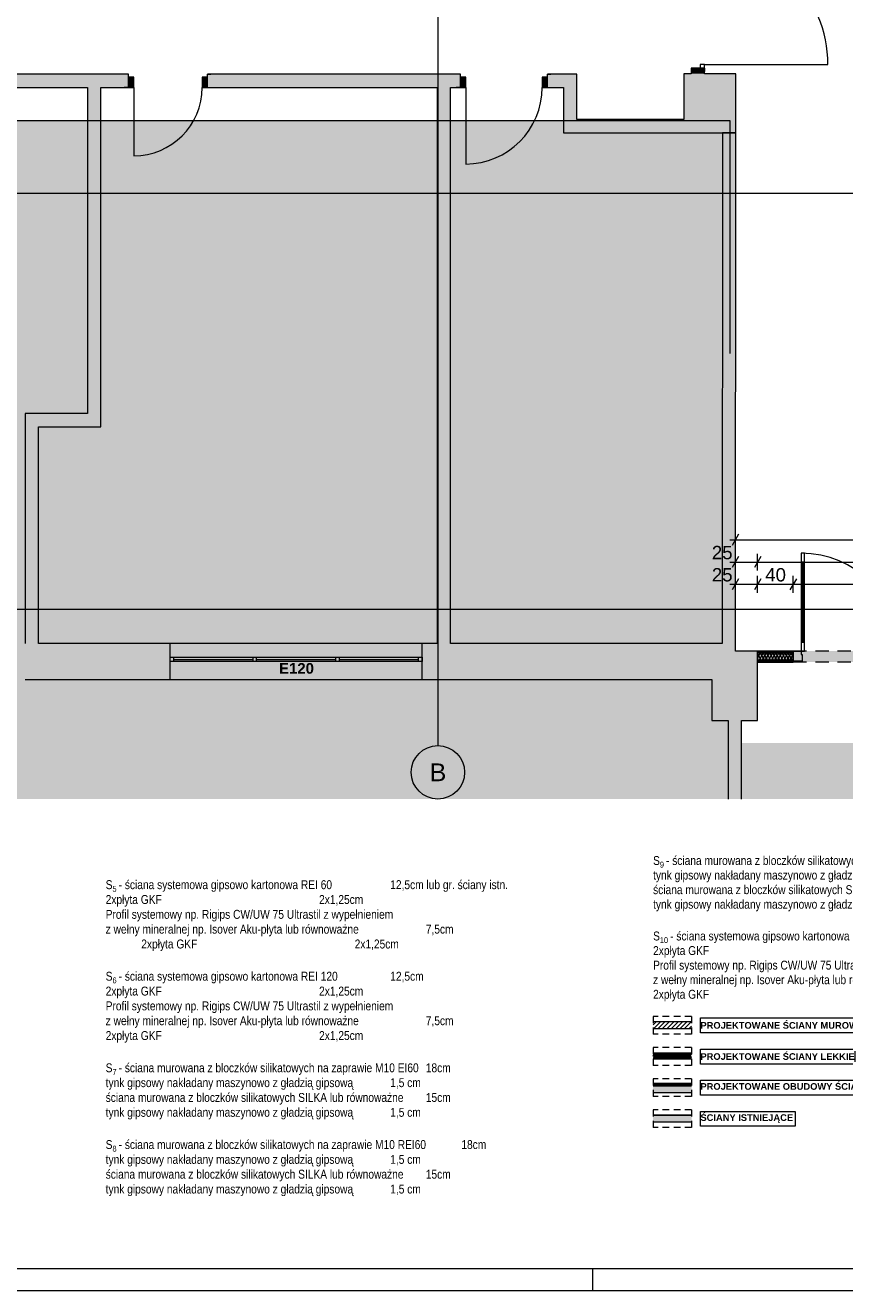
# Paper-space layout 'A-30 RZUT - PIĘTRO 0' of a CAD drawing. Header units: millimetres. Extents: x 0 to 800, y 0 to 700.
# Tile 2 of 26: x 132 to 317, y 0 to 285. Entities that reach past the tile are written whole.
import ezdxf
from ezdxf.xclip import XClip

# ---------------------------------------------------------------- set-up
doc = ezdxf.new("R2010")
doc.units = ezdxf.units.MM
doc.header["$MEASUREMENT"] = 0
doc.header["$XCLIPFRAME"] = 0
for name, pattern in [('DASHDOTX2', [1000, 500, -250, 0, -250]), ('Przer. długie kreski', [2.5, 1.5, -1]), ('PRZERYWANA_DU_A', [550, 350, -200])]:
    doc.linetypes.add(name, pattern=pattern)
for name, color, linetype, lineweight in [('0_Nr_pióra__1', 7, 'Continuous', 20), ('A_Arkusz_Nr_pióra__1', 7, 'Continuous', 20), ('A_strefy_Nr_pióra__2', 8, 'Continuous', 13), ('A_wymiary_Nr_pióra__1', 7, 'Continuous', 20), ('A_wymiary_Nr_pióra__2', 8, 'Continuous', 13), ('A_ściany proj_Nr_pióra__1', 7, 'Continuous', 20), ('A_ściany_Nr_pióra__1', 7, 'Continuous', 20), ('AR ZAMUROWANIA_Nr_pióra__1', 7, 'Continuous', 20), ('AR ŚCIANY PROJEKTOWANE_Nr_pióra__1', 7, 'Continuous', 20), ('AR ŚCIANY PROJEKTOWANE_Nr_pióra__2', 8, 'Continuous', 13), ('Drzwi Archicad_Nr_pióra__1', 7, 'Continuous', 20), ('Drzwi Archicad_Nr_pióra__3', 252, 'Continuous', 13)]:
    doc.layers.add(name, color=color, linetype=linetype, lineweight=lineweight)
for name, color, linetype, lineweight, true_color in [('A_Arkusz_Nr_pióra__237', 7, 'Continuous', 5, 0x343434), ('A_osie_Nr_pióra__16', 7, 'Continuous', 5, 0x0f0f0f), ('A_osie_Nr_pióra__76', 7, 'Continuous', 5, 0x2d2d2d), ('A_ppoż proj_Nr_pióra__8', 7, 'Continuous', 13, 0x4c4c4c), ('A_ściany proj_Nr_pióra__10', 7, 'Continuous', 13, 0x4b4b4b), ('A_ściany proj_Nr_pióra__21', 7, 'Continuous', 5, 0xb0b0b0), ('A_ściany_Nr_pióra__19', 7, 'Continuous', 5, 0x191919), ('Okna Archicada_Nr_pióra__19', 7, 'Continuous', 5, 0x191919)]:
    doc.layers.add(name, color=color, linetype=linetype, lineweight=lineweight, true_color=true_color)
for name, color, linetype in [('A_ppoż proj', 7, 'Continuous'), ('A_strefy', 7, 'Continuous'), ('A_ściany', 7, 'Continuous'), ('A_ściany proj', 7, 'Continuous'), ('Drzwi Archicad', 7, 'Continuous')]:
    doc.layers.add(name, color=color, linetype=linetype)
doc.styles.add('STYL_AUTOMATYCZNY_1', font='arial.ttf')
doc.styles.add('STYL_AUTOMATYCZNY_2', font='ARIALN.TTF')
doc.styles.add('STYL_AUTOMATYCZNY_3', font='arial.ttf')
doc.styles.add('STYL_AUTOMATYCZNY_5', font='arial.ttf')
pattern_1 = [(0, (-3193.413, -495.021), (0, 2), [0, -2])]
pattern_2 = [(0, (0, 0), (0, 1), [0, -1])]
pattern_3 = [(45, (0, 0), (-57.025, 57.025), []), (45, (57.025, 0), (-57.025, 57.025), [40.323, -20.161])]

# ---------------------------------------------------------------- blocks, each defined once
blk = doc.blocks.new('Rysunek_1_1', base_point=(-3193.41, -495.02))
at = {"layer": 'A_ppoż proj', "linetype": 'Continuous', "lineweight": 0, "true_color": 0x121212}
blk.add_hatch(color=250, dxfattribs=at).paths.add_polyline_path([(350.69, 143.82), (297.09, 143.82), (297.09, 141.32), (350.69, 141.32)])
at = {"layer": 'A_strefy', "linetype": 'Continuous', "lineweight": 0, "true_color": 0x484848}
blk.add_hatch(color=251, dxfattribs=at).paths.add_polyline_path([(44.07, 110.55), (544.97, 110.55), (544.97, 263.13), (360.84, 263.13), (360.84, 123.13), (290.84, 123.13), (290.84, 263.13), (60.84, 263.13), (60.84, 680.75), (44.07, 680.75)])
at = {"layer": 'A_ściany', "linetype": 'Continuous', "lineweight": 0, "true_color": 0x000000}
for points in [[(128.85, 270.52), (155.57, 270.52), (155.57, 273.52), (128.85, 273.52)], [(173.35, 270.52), (230.23, 270.52), (230.23, 273.52), (173.35, 273.52)], [(249.83, 270.52), (253.41, 270.52), (256.41, 273.52), (249.83, 273.52)], [(253.41, 270.52), (253.41, 260.32), (256.41, 263.32), (256.41, 273.52)], [(292.21, 260.32), (292.22, 273.62), (280.51, 273.63), (280.5, 260.33)], [(282.14, 273.63), (285.14, 273.62), (285.14, 274.88), (282.14, 274.88)], [(146.38, 270.52), (146.38, 197.23), (149.38, 194.23), (149.38, 270.52)], [(224.98, 270.52), (224.98, 145.53), (227.98, 145.53), (227.98, 270.52)], [(253.41, 260.32), (280.5, 260.32), (280.5, 263.32), (256.41, 263.32)], [(284.78, 145.53), (284.78, 137.43), (286.78, 137.43), (286.78, 128.22), (297.09, 128.22), (297.09, 143.82), (292.09, 143.82), (292.21, 260.32), (289.21, 260.33), (289.09, 145.53)], [(146.38, 197.23), (132.38, 197.23), (135.38, 194.23), (149.38, 194.23)], [(132.38, 197.23), (132.38, 145.53), (135.38, 145.53), (135.38, 194.23)], [(132.38, 145.53), (132.38, 137.43), (164.99, 137.43), (164.99, 145.53)], [(221.65, 145.53), (221.65, 137.43), (284.78, 137.43), (284.78, 145.53)], [(290.49, 110.55), (293.49, 110.55), (293.49, 128.22), (290.49, 128.22)]]:
    blk.add_hatch(color=18, dxfattribs=at).paths.add_polyline_path(points)
at = {"layer": 'A_ściany proj', "linetype": 'Continuous', "lineweight": 13}
h = blk.add_hatch(dxfattribs=at)
h.set_pattern_fill('gypsum_0001', color=8, style=0, pattern_type=2)
h.set_pattern_definition(pattern_1)
h.paths.add_polyline_path([(297.09, 143.82), (297.09, 143.57), (305.09, 143.57), (305.09, 143.82)])
h = blk.add_hatch(dxfattribs=at)
h.set_pattern_fill('gypsum_0001', color=8, style=0, pattern_type=2)
h.set_pattern_definition(pattern_1)
h.paths.add_polyline_path([(297.09, 143.57), (297.09, 143.32), (305.09, 143.32), (305.09, 143.57)])
h = blk.add_hatch(dxfattribs=at)
h.set_pattern_fill('batt_insulation_0001', color=8, style=0, pattern_type=2)
h.set_pattern_definition([(60, (-3193.4131, -495.02095), (-0.51961524, 0.3), []), (120, (-3193.4131, -495.02095), (0.51961524, 0.3), [])])
h.paths.add_polyline_path([(297.09, 143.32), (297.09, 141.82), (305.09, 141.82), (305.09, 143.32)])
h = blk.add_hatch(dxfattribs=at)
h.set_pattern_fill('gypsum_0001', color=8, style=0, pattern_type=2)
h.set_pattern_definition(pattern_1)
h.paths.add_polyline_path([(297.09, 141.57), (305.09, 141.57), (305.09, 141.82), (297.09, 141.82)])
h = blk.add_hatch(dxfattribs=at)
h.set_pattern_fill('gypsum_0001', color=8, style=0, pattern_type=2)
h.set_pattern_definition(pattern_1)
h.paths.add_polyline_path([(305.09, 141.57), (297.09, 141.57), (297.09, 141.32), (305.09, 141.32)])
at = {"layer": 'Drzwi Archicad', "linetype": 'Continuous', "lineweight": 0, "true_color": 0xfdfdfd}
for points in [[(155.57, 270.52), (156.77, 270.52), (156.77, 272.82), (155.57, 272.82)], [(173.35, 272.82), (172.15, 272.82), (172.15, 270.52), (173.35, 270.52)], [(230.23, 270.52), (231.43, 270.52), (231.43, 272.82), (230.23, 272.82)], [(249.83, 272.82), (248.63, 272.82), (248.63, 270.52), (249.83, 270.52)]]:
    blk.add_hatch(color=7, dxfattribs=at).paths.add_polyline_path(points)
at = {"layer": 'A_osie_Nr_pióra__16', "color": 250, "linetype": 'DASHDOTX2', "lineweight": 5, "ltscale": 2, "true_color": 0x0f0f0f}
for p, q in [((225.18, 526.77), (225.18, 198.32)), ((544.97, 246.67), (96.57, 246.67)), ((225.18, 198.32), (225.18, 122.55)), ((544.97, 153.16), (96.57, 153.16))]:
    blk.add_line(p, q, dxfattribs=at)
blk.add_point((225.18, 198.32), dxfattribs=at)
blk.add_point((225.18, 198.32), dxfattribs=at)
at = {"layer": 'A_osie_Nr_pióra__76', "color": 250, "linetype": 'Continuous', "lineweight": 5, "ltscale": 2, "true_color": 0x2d2d2d}
blk.add_circle((225.18, 116.55), 6, dxfattribs=at)
at = {"layer": 'A_strefy_Nr_pióra__2', "color": 8, "linetype": 'PRZERYWANA_DU_A', "lineweight": 13, "ltscale": 2, "flags": 128}
blk.add_lwpolyline([(60.84, 680.75), (60.84, 263.13), (290.84, 263.13), (290.84, 123.13), (360.84, 123.13), (360.84, 263.13), (544.97, 263.13)], dxfattribs=at)
at = {"layer": 'A_wymiary_Nr_pióra__1', "color": 7, "linetype": 'Continuous', "lineweight": 20, "ltscale": 2}
for p, q in [((292.81, 170.07), (291.37, 167.57)), ((292.81, 165.07), (291.37, 162.57)), ((297.81, 165.07), (296.37, 162.57)), ((292.81, 160.07), (291.37, 157.57)), ((297.81, 160.07), (296.37, 157.57)), ((305.81, 160.07), (304.37, 157.57))]:
    blk.add_line(p, q, dxfattribs=at)
at = {"layer": 'A_wymiary_Nr_pióra__2', "color": 8, "linetype": 'Continuous', "lineweight": 13, "ltscale": 2}
for p, q in [((290.87, 168.82), (292.09, 168.82)), ((292.09, 166.94), (292.09, 170.69)), ((292.09, 168.82), (353.19, 168.82)), ((292.09, 161.94), (292.09, 165.69)), ((297.09, 161.94), (297.09, 165.69)), ((290.87, 163.82), (292.09, 163.82)), ((292.09, 163.82), (297.09, 163.82)), ((297.09, 163.82), (350.69, 163.82)), ((292.09, 156.94), (292.09, 160.69)), ((297.09, 156.94), (297.09, 160.69)), ((305.09, 156.94), (305.09, 160.69)), ((290.87, 158.82), (292.09, 158.82)), ((292.09, 158.82), (297.09, 158.82)), ((297.09, 158.82), (305.09, 158.82)), ((305.09, 158.82), (343.09, 158.82))]:
    blk.add_line(p, q, dxfattribs=at)
at = {"layer": 'A_ściany proj_Nr_pióra__1', "color": 7, "linetype": 'Continuous', "lineweight": 20, "ltscale": 2, "flags": 128}
for points in [[(305.09, 143.82), (297.09, 143.82)], [(297.09, 141.32), (305.09, 141.32)]]:
    blk.add_lwpolyline(points, dxfattribs=at)
at = {"layer": 'A_ściany proj_Nr_pióra__21', "color": 253, "linetype": 'Continuous', "lineweight": 5, "ltscale": 2, "true_color": 0xb0b0b0}
for p, q in [((305.09, 143.57), (297.09, 143.57)), ((305.09, 143.32), (297.09, 143.32)), ((305.09, 143.82), (305.09, 143.57)), ((305.09, 143.57), (305.09, 143.32)), ((305.09, 143.32), (305.09, 141.82)), ((297.09, 141.82), (305.09, 141.82)), ((297.09, 141.57), (305.09, 141.57)), ((305.09, 141.82), (305.09, 141.57)), ((305.09, 141.57), (305.09, 141.52)), ((305.09, 141.52), (305.09, 141.32))]:
    blk.add_line(p, q, dxfattribs=at)
at = {"layer": 'A_ściany proj_Nr_pióra__21', "color": 253, "linetype": 'Continuous', "lineweight": 5, "ltscale": 2, "true_color": 0xb0b0b0, "flags": 128}
for points in [[(297.09, 143.82), (297.09, 143.57)], [(297.09, 143.57), (297.09, 143.32)], [(297.09, 143.32), (297.09, 141.82)], [(297.09, 141.82), (297.09, 141.57)], [(297.09, 141.57), (297.09, 141.32)]]:
    blk.add_lwpolyline(points, dxfattribs=at)
at = {"layer": 'A_ściany_Nr_pióra__1', "color": 7, "linetype": 'Continuous', "lineweight": 20, "ltscale": 2}
for p, q in [((155.57, 273.52), (154.83, 273.52)), ((155.57, 272.82), (155.57, 273.52)), ((173.35, 273.52), (174.09, 273.52)), ((173.35, 272.82), (173.35, 273.52)), ((230.23, 273.52), (229.49, 273.52)), ((230.23, 272.82), (230.23, 273.52)), ((249.83, 273.52), (250.57, 273.52)), ((249.83, 272.82), (249.83, 273.52)), ((282.14, 274.88), (282.14, 274.14)), ((284.14, 274.88), (282.14, 274.88)), ((285.14, 274.88), (284.14, 274.88)), ((285.14, 274.88), (285.14, 274.14)), ((155.57, 270.52), (154.63, 270.52)), ((155.57, 270.52), (155.57, 272.82)), ((173.35, 270.52), (173.35, 272.82)), ((173.35, 270.52), (174.29, 270.52)), ((230.23, 270.52), (229.29, 270.52)), ((230.23, 270.52), (230.23, 272.82)), ((249.83, 270.52), (249.83, 272.82)), ((249.83, 270.52), (250.77, 270.52)), ((164.99, 137.43), (164.99, 145.53)), ((221.65, 137.43), (221.65, 145.53))]:
    blk.add_line(p, q, dxfattribs=at)
at = {"layer": 'A_ściany_Nr_pióra__1', "color": 7, "linetype": 'Continuous', "lineweight": 20, "ltscale": 2, "flags": 128}
for points in [[(155.57, 273.52), (128.85, 273.52)], [(230.23, 273.52), (173.35, 273.52)], [(256.41, 273.52), (249.83, 273.52)], [(256.41, 263.32), (256.41, 273.52)], [(280.51, 273.63), (280.5, 263.32)], [(282.14, 273.63), (280.51, 273.63)], [(282.14, 274.88), (282.14, 273.63)], [(285.14, 273.62), (285.14, 274.88)], [(292.22, 273.62), (285.14, 273.62)], [(292.21, 260.32), (292.22, 273.62)], [(128.85, 270.52), (146.38, 270.52)], [(146.38, 270.52), (146.38, 197.23)], [(149.38, 270.52), (155.57, 270.52)], [(149.38, 194.23), (149.38, 270.52)], [(173.35, 270.52), (224.98, 270.52)], [(224.98, 270.52), (224.98, 145.53)], [(227.98, 270.52), (230.23, 270.52)], [(227.98, 145.53), (227.98, 270.52)], [(249.83, 270.52), (253.41, 270.52)], [(253.41, 270.52), (253.41, 260.32)], [(280.5, 263.32), (256.41, 263.32)], [(253.41, 260.32), (280.5, 260.32)], [(280.5, 260.32), (280.5, 260.33)], [(280.5, 260.33), (292.21, 260.32)], [(289.21, 260.33), (289.09, 145.53)], [(292.21, 260.32), (289.21, 260.33)], [(292.09, 143.82), (292.21, 260.32)], [(146.38, 197.23), (132.38, 197.23)], [(132.38, 197.23), (132.38, 145.53)], [(135.38, 194.23), (149.38, 194.23)], [(135.38, 145.53), (135.38, 194.23)], [(164.99, 145.53), (135.38, 145.53)], [(224.98, 145.53), (221.65, 145.53)], [(284.78, 145.53), (227.98, 145.53)], [(289.09, 145.53), (284.78, 145.53)], [(297.09, 143.82), (292.09, 143.82)], [(297.09, 128.22), (297.09, 143.82)], [(132.38, 137.43), (164.99, 137.43)], [(221.65, 137.43), (284.78, 137.43)], [(284.78, 137.43), (286.78, 137.43)], [(286.78, 137.43), (286.78, 128.22)], [(286.78, 128.22), (290.49, 128.22)], [(290.49, 128.22), (290.49, 110.55)], [(293.49, 110.55), (293.49, 128.22)], [(293.49, 128.22), (297.09, 128.22)]]:
    blk.add_lwpolyline(points, dxfattribs=at)
at = {"layer": 'A_ściany_Nr_pióra__19', "color": 250, "linetype": 'Continuous', "lineweight": 5, "ltscale": 2, "true_color": 0x191919}
for p, q in [((221.65, 145.53), (164.99, 145.53)), ((164.99, 137.43), (221.65, 137.43))]:
    blk.add_line(p, q, dxfattribs=at)
at = {"layer": 'Drzwi Archicad_Nr_pióra__1', "color": 7, "linetype": 'Continuous', "lineweight": 20, "ltscale": 2}
for p, q in [((155.57, 273.52), (154.83, 273.52)), ((155.57, 273.52), (154.83, 273.52)), ((155.57, 272.82), (155.57, 273.52)), ((155.57, 272.82), (155.57, 273.52)), ((173.35, 272.82), (173.35, 273.52)), ((173.35, 272.82), (173.35, 273.52)), ((173.35, 273.52), (174.09, 273.52)), ((173.35, 273.52), (174.09, 273.52)), ((230.23, 273.52), (229.49, 273.52)), ((230.23, 273.52), (229.49, 273.52)), ((230.23, 272.82), (230.23, 273.52)), ((230.23, 272.82), (230.23, 273.52)), ((249.83, 272.82), (249.83, 273.52)), ((249.83, 272.82), (249.83, 273.52)), ((249.83, 273.52), (250.57, 273.52)), ((249.83, 273.52), (250.57, 273.52)), ((284.14, 274.88), (282.14, 274.88)), ((284.14, 274.88), (282.14, 274.88)), ((282.14, 274.88), (282.14, 274.14)), ((282.14, 274.88), (282.14, 274.14)), ((285.14, 275.68), (284.14, 275.68)), ((284.14, 275.68), (284.14, 274.88)), ((284.14, 274.88), (285.14, 274.88)), ((285.14, 274.88), (284.14, 274.88)), ((285.14, 274.88), (284.14, 274.88)), ((285.14, 274.88), (285.14, 275.68)), ((285.14, 275.68), (312.9, 275.68)), ((285.14, 274.88), (285.14, 274.14)), ((285.14, 274.88), (285.14, 274.14)), ((155.57, 270.52), (154.63, 270.52)), ((155.57, 270.52), (154.63, 270.52)), ((156.77, 272.82), (155.57, 272.82)), ((155.57, 272.82), (155.57, 270.52)), ((155.57, 270.52), (155.57, 272.82)), ((155.57, 270.52), (155.57, 272.82)), ((155.57, 270.52), (156.77, 270.52)), ((156.77, 270.52), (156.77, 272.82)), ((156.77, 270.52), (156.77, 255.14)), ((173.35, 272.82), (172.15, 272.82)), ((172.15, 272.82), (172.15, 270.52)), ((172.15, 270.52), (173.35, 270.52)), ((173.35, 270.52), (173.35, 272.82)), ((173.35, 270.52), (173.35, 272.82)), ((173.35, 270.52), (173.35, 272.82)), ((173.35, 270.52), (174.29, 270.52)), ((173.35, 270.52), (174.29, 270.52)), ((230.23, 270.52), (229.29, 270.52)), ((230.23, 270.52), (229.29, 270.52)), ((231.43, 272.82), (230.23, 272.82)), ((230.23, 272.82), (230.23, 270.52)), ((230.23, 270.52), (230.23, 272.82)), ((230.23, 270.52), (230.23, 272.82)), ((230.23, 270.52), (231.43, 270.52)), ((231.43, 270.52), (231.43, 272.82)), ((231.43, 270.52), (231.43, 253.32)), ((249.83, 272.82), (248.63, 272.82)), ((248.63, 272.82), (248.63, 270.52)), ((248.63, 270.52), (249.83, 270.52)), ((249.83, 270.52), (249.83, 272.82)), ((249.83, 270.52), (249.83, 272.82)), ((249.83, 270.52), (249.83, 272.82)), ((249.83, 270.52), (250.77, 270.52)), ((249.83, 270.52), (250.77, 270.52))]:
    blk.add_line(p, q, dxfattribs=at)
for centre, radius, start, end in [((285.14, 275.68), 27.76, 0, 90), ((156.77, 270.52), 15.38, 270, 0), ((231.43, 270.52), 17.2, 270, 0)]:
    blk.add_arc(centre, radius, start, end, dxfattribs=at)
at = {"layer": 'Drzwi Archicad_Nr_pióra__3', "color": 252, "linetype": 'Continuous', "lineweight": 13, "ltscale": 2}
for p, q in [((306.85, 165.82), (306.85, 163.82)), ((307.65, 165.82), (306.85, 165.82)), ((307.65, 163.82), (307.65, 165.82)), ((306.85, 163.82), (307.65, 163.82)), ((307.25, 163.82), (307.25, 145.82)), ((307.65, 145.82), (306.85, 145.82)), ((306.85, 145.82), (306.85, 143.82)), ((307.65, 143.82), (307.65, 145.82)), ((305.09, 141.52), (305.09, 143.82)), ((305.09, 143.82), (306.85, 143.82)), ((305.09, 143.82), (305.09, 143.57)), ((305.09, 143.82), (305.09, 143.57)), ((305.09, 143.57), (305.09, 143.32)), ((305.09, 143.57), (305.09, 143.32)), ((305.09, 143.32), (305.09, 141.82)), ((305.09, 143.32), (305.09, 141.82)), ((306.85, 143.82), (306.85, 143.02)), ((306.85, 143.82), (307.65, 143.82)), ((306.85, 143.02), (307.09, 143.02)), ((307.09, 143.02), (307.09, 141.52)), ((305.09, 141.82), (305.09, 141.57)), ((305.09, 141.82), (305.09, 141.57)), ((305.09, 141.57), (305.09, 141.52)), ((305.09, 141.57), (305.09, 141.52)), ((307.09, 141.52), (305.09, 141.52)), ((305.09, 141.52), (305.09, 141.32))]:
    blk.add_line(p, q, dxfattribs=at)
at = {"layer": 'Drzwi Archicad_Nr_pióra__3', "color": 252, "linetype": 'Przer. długie kreski', "lineweight": 13, "ltscale": 2}
for p, q in [((343.09, 143.82), (305.09, 143.82)), ((343.09, 141.32), (305.09, 141.32))]:
    blk.add_line(p, q, dxfattribs=at)
at = {"layer": 'Drzwi Archicad_Nr_pióra__3', "color": 252, "linetype": 'Continuous', "lineweight": 13, "ltscale": 2, "flags": 128}
for points in [[(306.85, 163.82), (306.85, 145.82), (307.25, 145.82), (307.25, 163.82)], [(307.25, 163.82), (307.25, 145.82), (307.65, 145.82), (307.65, 163.82)]]:
    blk.add_lwpolyline(points, close=True, dxfattribs=at)
at = {"layer": 'Drzwi Archicad_Nr_pióra__3', "color": 252, "linetype": 'Continuous', "lineweight": 13, "ltscale": 2}
blk.add_arc((306.85, 143.82), 22, 0, 90, dxfattribs=at)
at = {"layer": 'Okna Archicada_Nr_pióra__19', "color": 250, "linetype": 'Continuous', "lineweight": 5, "ltscale": 2, "true_color": 0x191919}
for p, q in [((164.99, 142.43), (221.65, 142.43)), ((164.99, 141.43), (164.99, 142.43)), ((165.79, 141.43), (165.79, 142.43)), ((183.61, 141.43), (183.61, 142.43)), ((184.41, 141.43), (184.41, 142.43)), ((202.23, 141.43), (202.23, 142.43)), ((203.03, 141.43), (203.03, 142.43)), ((220.85, 141.43), (220.85, 142.43)), ((221.65, 142.43), (221.65, 141.43)), ((221.65, 141.43), (164.99, 141.43)), ((165.79, 141.93), (183.61, 141.93)), ((184.41, 141.93), (202.23, 141.93)), ((203.03, 141.93), (220.85, 141.93))]:
    blk.add_line(p, q, dxfattribs=at)
at = {"layer": 'A_osie_Nr_pióra__76', "color": 250, "linetype": 'Continuous', "lineweight": 5, "true_color": 0x2d2d2d, "insert": (223.35, 118.55), "char_height": 4, "attachment_point": 1, "style": 'STYL_AUTOMATYCZNY_1'}
blk.add_mtext('\\A1;{\\pql;\\pt0;\\fArial|b0|i0|c238|p0;\\W1.000000;B}', dxfattribs=at)
at = {"layer": 'A_ppoż proj_Nr_pióra__8', "color": 251, "linetype": 'Continuous', "lineweight": 13, "true_color": 0x4c4c4c, "insert": (193.38, 139.9), "char_height": 2.4, "attachment_point": 5, "style": 'STYL_AUTOMATYCZNY_3'}
blk.add_mtext('\\A1;{\\pqc;\\fArial|b1|i0|c238|p0;\\W1.000000;E\\fArial|b1|i0|c238|p0;\\W1.000000;12\\fArial|b1|i0|c238|p0;\\W1.000000;0}', dxfattribs=at)
at = {"layer": 'A_wymiary_Nr_pióra__1', "color": 7, "linetype": 'Continuous', "lineweight": 20, "char_height": 3, "width": 4.5763, "attachment_point": 7, "style": 'STYL_AUTOMATYCZNY_5'}
for s, insert in [('\\A1;{\\pql;\\fArial|b0|i0|c238|p0;\\W1.000000;25}', (286.79, 164.42)), ('\\A1;{\\pql;\\fArial|b0|i0|c238|p0;\\W1.000000;25}', (286.79, 159.42)), ('\\A1;{\\pql;\\fArial|b0|i0|c238|p0;\\W1.000000;40}', (298.8, 159.42))]:
    blk.add_mtext(s, dxfattribs=dict(at, insert=insert))

psp = doc.layouts.new('A-30 RZUT - PIĘTRO 0')

# ---------------------------------------------------------------- hatches: boundary and pattern name
at = {"layer": 'A_ściany proj_Nr_pióra__1', "linetype": 'Continuous', "lineweight": 20}
h = psp.add_hatch(dxfattribs=at)
h.set_pattern_fill('bloczki_ceramiczne', style=0, pattern_type=2)
h.set_pattern_definition([(45, (0, 0), (-0.4949747, 0.4949747), [])])
h.paths.add_polyline_path([(282.23, 60.43), (273.58, 60.43), (273.58, 58.93), (282.23, 58.93)])
at = {"layer": 'A_ściany proj_Nr_pióra__10', "linetype": 'Continuous', "lineweight": 13}
h = psp.add_hatch(dxfattribs=at)
h.set_pattern_fill('FP_65', color=1, style=0, pattern_type=2)
h.set_pattern_definition(pattern_3)
h.paths.add_polyline_path([(282.23, 46.57), (273.58, 46.57), (273.58, 46.32), (282.23, 46.32)])
h = psp.add_hatch(dxfattribs=at)
h.set_pattern_fill('FP_65', color=1, style=0, pattern_type=2)
h.set_pattern_definition(pattern_3)
h.paths.add_polyline_path([(273.58, 46.07), (282.23, 46.07), (282.23, 46.32), (273.58, 46.32)])
at = {"layer": 'A_ściany_Nr_pióra__1', "linetype": 'Continuous', "lineweight": 0, "true_color": 0x000000}
for points in [[(273.58, 44.57), (282.23, 44.57), (282.23, 46.07), (273.58, 46.07)], [(273.58, 38), (282.23, 38), (282.23, 39.5), (273.58, 39.5)]]:
    psp.add_hatch(color=18, dxfattribs=at).paths.add_polyline_path(points)
at = {"layer": 'AR ŚCIANY PROJEKTOWANE_Nr_pióra__2', "linetype": 'Continuous', "lineweight": 13}
h = psp.add_hatch(dxfattribs=at)
h.set_pattern_fill('gypsum', color=8, style=0, pattern_type=2)
h.set_pattern_definition(pattern_2)
h.paths.add_polyline_path([(282.23, 53.39), (273.58, 53.39), (273.58, 53.26), (282.23, 53.26)])
h = psp.add_hatch(dxfattribs=at)
h.set_pattern_fill('gypsum', color=8, style=0, pattern_type=2)
h.set_pattern_definition(pattern_2)
h.paths.add_polyline_path([(282.23, 53.26), (273.58, 53.26), (273.58, 53.14), (282.23, 53.14)])
h = psp.add_hatch(dxfattribs=at)
h.set_pattern_fill('batt_insulation', color=8, style=0, pattern_type=2)
h.set_pattern_definition([(60, (0, 0), (-0.25980762, 0.15), []), (120, (0, 0), (0.25980762, 0.15), [])])
h.paths.add_polyline_path([(282.23, 53.14), (273.58, 53.14), (273.58, 52.39), (282.23, 52.39)])
h = psp.add_hatch(dxfattribs=at)
h.set_pattern_fill('gypsum', color=8, style=0, pattern_type=2)
h.set_pattern_definition(pattern_2)
h.paths.add_polyline_path([(273.58, 52.26), (282.23, 52.26), (282.23, 52.39), (273.58, 52.39)])
h = psp.add_hatch(dxfattribs=at)
h.set_pattern_fill('gypsum', color=8, style=0, pattern_type=2)
h.set_pattern_definition(pattern_2)
h.paths.add_polyline_path([(273.58, 52.14), (282.23, 52.14), (282.23, 52.26), (273.58, 52.26)])

# ---------------------------------------------------------------- linework, layer by layer
at = {"layer": 'A_Arkusz_Nr_pióra__1', "color": 7, "linetype": 'Continuous', "lineweight": 20}
psp.add_line((795.1, 4.9), (29.9, 4.9), dxfattribs=at)
at = {"layer": 'A_Arkusz_Nr_pióra__1', "color": 7, "linetype": 'Continuous', "lineweight": 20, "flags": 128}
psp.add_lwpolyline([(0, 700), (800, 700), (800, 0), (0, 0)], close=True, dxfattribs=at)
at = {"layer": 'A_Arkusz_Nr_pióra__237', "color": 250, "linetype": 'Continuous', "lineweight": 5, "true_color": 0x343434}
psp.add_line((260, 0), (260, 4.9), dxfattribs=at)
at = {"layer": 'A_ściany proj_Nr_pióra__1', "color": 7, "linetype": 'Continuous', "lineweight": 20, "flags": 128}
for points in [[(282.23, 60.43), (273.58, 60.43)], [(273.58, 58.93), (282.23, 58.93)], [(282.23, 46.57), (273.58, 46.57)], [(273.58, 46.07), (282.23, 46.07)], [(273.58, 39.5), (282.23, 39.5)]]:
    psp.add_lwpolyline(points, dxfattribs=at)
at = {"layer": 'A_ściany proj_Nr_pióra__10', "color": 1, "linetype": 'Continuous', "lineweight": 13}
for p, q in [((282.23, 46.32), (273.58, 46.32)), ((273.58, 46.32), (282.23, 46.32))]:
    psp.add_line(p, q, dxfattribs=at)
at = {"layer": 'A_ściany_Nr_pióra__1', "color": 7, "linetype": 'Continuous', "lineweight": 20, "flags": 128}
for points in [[(282.23, 46.07), (273.58, 46.07)], [(273.58, 44.57), (282.23, 44.57)], [(282.23, 39.5), (273.58, 39.5)], [(273.58, 38), (282.23, 38)]]:
    psp.add_lwpolyline(points, dxfattribs=at)
at = {"layer": 'AR ZAMUROWANIA_Nr_pióra__1', "color": 7, "linetype": 'Continuous', "lineweight": 20, "flags": 128}
for points in [[(284.23, 61.32), (323.84, 61.32), (323.84, 57.96), (284.23, 57.96)], [(284.23, 54.32), (318.99, 54.32), (318.99, 50.96), (284.23, 50.96)], [(284.23, 47.32), (336.64, 47.32), (336.64, 43.96), (284.23, 43.96)], [(284.23, 40.32), (305.53, 40.32), (305.53, 36.96), (284.23, 36.96)]]:
    psp.add_lwpolyline(points, close=True, dxfattribs=at)
at = {"layer": 'AR ŚCIANY PROJEKTOWANE_Nr_pióra__1', "color": 7, "linetype": 'Continuous', "lineweight": 20, "flags": 128}
for points in [[(282.23, 53.39), (273.58, 53.39)], [(273.58, 52.14), (282.23, 52.14)]]:
    psp.add_lwpolyline(points, dxfattribs=at)
at = {"layer": 'AR ŚCIANY PROJEKTOWANE_Nr_pióra__2', "color": 8, "linetype": 'Przer. długie kreski', "lineweight": 13}
for p, q in [((282.23, 61.66), (273.58, 61.66)), ((273.58, 61.66), (273.58, 57.66)), ((282.23, 61.66), (282.23, 57.66)), ((282.23, 57.66), (273.58, 57.66)), ((273.58, 54.66), (273.58, 50.66)), ((282.23, 54.66), (273.58, 54.66)), ((282.23, 54.66), (282.23, 50.66)), ((282.23, 50.66), (273.58, 50.66)), ((282.23, 47.66), (273.58, 47.66)), ((273.58, 47.66), (273.58, 43.66)), ((282.23, 47.66), (282.23, 43.66)), ((282.23, 43.66), (273.58, 43.66)), ((282.23, 40.66), (273.58, 40.66)), ((273.58, 40.66), (273.58, 36.66)), ((282.23, 40.66), (282.23, 36.66)), ((282.23, 36.66), (273.58, 36.66))]:
    psp.add_line(p, q, dxfattribs=at)
at = {"layer": 'AR ŚCIANY PROJEKTOWANE_Nr_pióra__2', "color": 8, "linetype": 'Continuous', "lineweight": 13}
for p, q in [((282.23, 53.26), (273.58, 53.26)), ((282.23, 53.14), (273.58, 53.14)), ((273.58, 52.39), (282.23, 52.39)), ((273.58, 52.26), (282.23, 52.26))]:
    psp.add_line(p, q, dxfattribs=at)

# ---------------------------------------------------------------- block references
at = {"color": 37, "linetype": 'Continuous', "lineweight": 5, "true_color": 0x656532}
ref = psp.add_blockref('Rysunek_1_1', (-3193.41, -495.02), dxfattribs=at)
XClip(ref).set_block_clipping_path([(44.069637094, 110.5468323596), (544.9695795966, 680.7487186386)])

# ---------------------------------------------------------------- texts
at = {"layer": '0_Nr_pióra__1', "color": 7, "linetype": 'Continuous', "lineweight": 20, "char_height": 2, "attachment_point": 7, "style": 'STYL_AUTOMATYCZNY_2'}
for s, insert, line_spacing_factor in [('\\A1;{\\pql;\\fArial Narrow|b0|i0|c238|p0;\\W1.000000;S\\fArial Narrow|b0|i0|c238|p0;\\W1.000000;\\A1{\\H.66x;\\S ^ i ;}\\fArial Narrow|b0|i0|c238|p0;\\W1.000000;- uzupełnienie ściany analogiczne do stanu istniejącego \\P\\pql;\\fArial Narrow|b0|i0|c238|p0;\\W1.000000;o odporności pożarowej podanej na rysunku^I^I^Igr. ściany istn.\\P\\pql;\\fArial Narrow|b0|i0|c238|p0;\\W1.000000;\\P\\pql;\\fArial Narrow|b0|i0|c238|p0;\\W1.000000;S\\fArial Narrow|b0|i0|c238|p0;\\W1.000000;\\A1{\\H.66x;\\S ^ 1 ;}\\fArial Narrow|b0|i0|c238|p0;\\W1.000000;- okładzina ppoż Promatec-H Promat lub równoważne REI 120^I5cm  \\P\\pql;\\fArial Narrow|b0|i0|c238|p0;\\W1.000000;\\P\\pql;\\fArial Narrow|b0|i0|c238|p0;\\W1.000000;S\\fArial Narrow|b0|i0|c238|p0;\\W1.000000;\\A1{\\H.66x;\\S ^ 2 ;}\\fArial Narrow|b0|i0|c238|p0;\\W1.000000;- okładzina ppoż Promatec-H Promat lub równoważne REI 120^I2,5cm  \\P\\pql;\\pt2.49905;\\fArial Narrow|b0|i0|c238|p0;\\W1.000000;^I^I^I\\P\\pql;\\pt2.49905;\\fArial Narrow|b0|i0|c238|p0;\\W1.000000;S\\fArial Narrow|b0|i0|c238|p0;\\W1.000000;\\A1{\\H.66x;\\S ^ 3c;}\\fArial Narrow|b0|i0|c238|p0;\\W1.000000;- obudowa kanału REIS 120^I^I^I^I15,5cm\\P\\pql;\\pt2.49905;\\fArial Narrow|b0|i0|c238|p0;\\W1.000000;płyta Promatect-L500 lub równoważne^I^I^I5cm\\P\\pql;\\pt2.49905;\\fArial Narrow|b0|i0|c238|p0;\\W1.000000;impregnat Promat-2000 lub równoważneó\\P\\pql;\\pt2.49905;\\fArial Narrow|b0|i0|c238|p0;\\W1.000000;konstrukcja stalowa\\P\\pql;\\pt2.49905;\\fArial Narrow|b0|i0|c238|p0;\\W1.000000;^I  wełna mineralna o gęstości 120 kg/m\\fArial Narrow|b0|i0|c238|p0;\\W1.000000;\\A1{\\H.66x;\\S3^  ;}\\fArial Narrow|b0|i0|c238|p0;\\W1.000000; np. Isover lub równoważne^I10cm\\P\\pql;\\pt2.49905;\\fArial Narrow|b0|i0|c238|p0;\\W1.000000;tynk mineralny Drytex z powłoką akrylową Demandit Metalic \\P\\pql;\\pt2.49905;\\fArial Narrow|b0|i0|c238|p0;\\W1.000000;^I^Iw kolorze 203 Silver firmy Dryvit lub równoważny ^I0,5cm\\P\\pql;\\pt2.49905;\\fArial Narrow|b0|i0|c238|p0;\\W1.000000;\\P\\pql;\\pt2.49905;\\fArial Narrow|b0|i0|c238|p0;\\W1.000000;S\\fArial Narrow|b0|i0|c238|p0;\\W1.000000;\\A1{\\H.66x;\\S ^ 3d;}\\fArial Narrow|b0|i0|c238|p0;\\W1.000000;- obudowa kanału REIS 120^I^I^I^I32,5cm\\P\\pql;\\pt2.49905;\\fArial Narrow|b0|i0|c238|p0;\\W1.000000;płyta Promatect-L500 lub równoważne^I^I^I4cm\\P\\pql;\\pt2.49905;\\fArial Narrow|b0|i0|c238|p0;\\W1.000000;^I  wełna mineralna o gęstości 120 kg/m\\fArial Narrow|b0|i0|c238|p0;\\W1.000000;\\A1{\\H.66x;\\S3^  ;}\\fArial Narrow|b0|i0|c238|p0;\\W1.000000; np. Isover lub równoważne^I17cm\\P\\pql;\\pt2.49905;\\fArial Narrow|b0|i0|c238|p0;\\W1.000000;istniejąca ściana żelbetowa szybu windowego\\P\\pql;\\pt2.49905;\\fArial Narrow|b0|i0|c238|p0;\\W1.000000;\\P\\pql;\\pt2.49905;\\fArial Narrow|b0|i0|c238|p0;\\W1.000000;S\\fArial Narrow|b0|i0|c238|p0;\\W1.000000;\\A1{\\H.66x;\\S ^ 4 ;}\\fArial Narrow|b0|i0|c238|p0;\\W1.000000;- ściana systemowa gipsowo kartonowa EI 60^I^I^I12,5cm\\P\\pql;\\pt2.49905;\\fArial Narrow|b0|i0|c238|p0;\\W1.000000;2xpłyta GKF^I^I^I^I^I2x1,25cm\\P\\pql;\\pt2.49905;\\fArial Narrow|b0|i0|c238|p0;\\W1.000000;Profil systemowy np. Rigips CW/UW 75 Ultrastil z wypełnieniem\\P\\pql;\\pt2.49905;\\fArial Narrow|b0|i0|c238|p0;\\W1.000000;z wełny mineralnej np. Isover Aku-płyta lub równoważne^I^I7,5cm\\P\\pql;\\pt2.49905;\\fArial Narrow|b0|i0|c238|p0;\\W1.000000;2xpłyta GKF^I^I^I^I^I2x1,25cm}', (33.05, 11.42), 1.025639), ('\\A1;{\\pql;\\fArial Narrow|b0|i0|c238|p0;\\W1.000000;S\\fArial Narrow|b0|i0|c238|p0;\\W1.000000;\\A1{\\H.66x;\\S ^ 9 ;}\\fArial Narrow|b0|i0|c238|p0;\\W1.000000;- ściana murowana z bloczków silikatowych na zaprawie M10 REI120^I18cm\\P\\pql;\\fArial Narrow|b0|i0|c238|p0;\\W1.000000;tynk gipsowy nakładany maszynowo z gładzią gipsową^I^I1,5 cm\\P\\pql;\\fArial Narrow|b0|i0|c238|p0;\\W1.000000;ściana murowana z bloczków silikatowych SILKA lub równoważne^I15cm\\P\\pql;\\fArial Narrow|b0|i0|c238|p0;\\W1.000000;tynk gipsowy nakładany maszynowo z gładzią gipsową^I^I1,5 cm\\P\\pql;\\fArial Narrow|b0|i0|c238|p0;\\W1.000000;\\P\\pql;\\fArial Narrow|b0|i0|c238|p0;\\W1.000000;S\\fArial Narrow|b0|i0|c238|p0;\\W1.000000;\\A1{\\H.66x;\\S ^ 10 ;}\\fArial Narrow|b0|i0|c238|p0;\\W1.000000;- ściana systemowa gipsowo kartonowa EI 30^I^I^I12,5cm\\P\\pql;\\fArial Narrow|b0|i0|c238|p0;\\W1.000000;2xpłyta GKF^I^I^I^I^I2x1,25cm\\P\\pql;\\fArial Narrow|b0|i0|c238|p0;\\W1.000000;Profil systemowy np. Rigips CW/UW 75 Ultrastil z wypełnieniem\\P\\pql;\\fArial Narrow|b0|i0|c238|p0;\\W1.000000;z wełny mineralnej np. Isover Aku-płyta lub równoważne^I^I7,5cm\\P\\pql;\\fArial Narrow|b0|i0|c238|p0;\\W1.000000;2xpłyta GKF^I^I^I^I^I2x1,25cm}', (273.58, 65.04), 0.982744)]:
    psp.add_mtext(s, dxfattribs=dict(at, insert=insert, line_spacing_factor=line_spacing_factor))
at = {"layer": '0_Nr_pióra__1', "color": 7, "linetype": 'Continuous', "lineweight": 20, "insert": (150.46, 21.25), "char_height": 2, "attachment_point": 7, "style": 'STYL_AUTOMATYCZNY_2'}
psp.add_mtext('\\A1;{\\pql;\\fArial Narrow|b0|i0|c238|p0;\\W1.000000;S\\fArial Narrow|b0|i0|c238|p0;\\W1.000000;\\A1{\\H.66x;\\S ^ 5 ;}\\fArial Narrow|b0|i0|c238|p0;\\W1.000000;- ściana systemowa gipsowo kartonowa REI 60^I^I12,5cm lub gr. ściany istn.\\P\\pql;\\fArial Narrow|b0|i0|c238|p0;\\W1.000000;2xpłyta GKF^I^I^I^I^I2x1,25cm\\P\\pql;\\fArial Narrow|b0|i0|c238|p0;\\W1.000000;Profil systemowy np. Rigips CW/UW 75 Ultrastil z wypełnieniem\\P\\pql;\\fArial Narrow|b0|i0|c238|p0;\\W1.000000;z wełny mineralnej np. Isover Aku-płyta lub równoważne^I^I7,5cm\\P\\pql;\\fArial Narrow|b0|i0|c238|p0;\\W1.000000;^I2xpłyta GKF^I^I^I^I^I2x1,25cm\\P\\pql;\\fArial Narrow|b0|i0|c238|p0;\\W1.000000;\\P\\pql;\\fArial Narrow|b0|i0|c238|p0;\\W1.000000;S\\fArial Narrow|b0|i0|c238|p0;\\W1.000000;\\A1{\\H.66x;\\S ^ 6 ;}\\fArial Narrow|b0|i0|c238|p0;\\W1.000000;- ściana systemowa gipsowo kartonowa REI 120^I^I12,5cm\\P\\pql;\\fArial Narrow|b0|i0|c238|p0;\\W1.000000;2xpłyta GKF^I^I^I^I^I2x1,25cm\\P\\pql;\\fArial Narrow|b0|i0|c238|p0;\\W1.000000;Profil systemowy np. Rigips CW/UW 75 Ultrastil z wypełnieniem\\P\\pql;\\fArial Narrow|b0|i0|c238|p0;\\W1.000000;z wełny mineralnej np. Isover Aku-płyta lub równoważne^I^I7,5cm\\P\\pql;\\fArial Narrow|b0|i0|c238|p0;\\W1.000000;2xpłyta GKF^I^I^I^I^I2x1,25cm\\P\\pql;\\fArial Narrow|b0|i0|c238|p0;\\W1.000000;\\P\\pql;\\fArial Narrow|b0|i0|c238|p0;\\W1.000000;S\\fArial Narrow|b0|i0|c238|p0;\\W1.000000;\\A1{\\H.66x;\\S ^ 7 ;}\\fArial Narrow|b0|i0|c238|p0;\\W1.000000;- ściana murowana z bloczków silikatowych na zaprawie M10 EI60^I18cm\\P\\pql;\\fArial Narrow|b0|i0|c238|p0;\\W1.000000;tynk gipsowy nakładany maszynowo z gładzią gipsową^I^I1,5 cm\\P\\pql;\\fArial Narrow|b0|i0|c238|p0;\\W1.000000;ściana murowana z bloczków silikatowych SILKA lub równoważne^I15cm\\P\\pql;\\fArial Narrow|b0|i0|c238|p0;\\W1.000000;tynk gipsowy nakładany maszynowo z gładzią gipsową^I^I1,5 cm\\P\\pql;\\fArial Narrow|b0|i0|c238|p0;\\W1.000000;\\P\\pql;\\fArial Narrow|b0|i0|c238|p0;\\W1.000000;S\\fArial Narrow|b0|i0|c238|p0;\\W1.000000;\\A1{\\H.66x;\\S ^ 8 ;}\\fArial Narrow|b0|i0|c238|p0;\\W1.000000;- ściana murowana z bloczków silikatowych na zaprawie M10 REI60^I18cm\\P\\pql;\\fArial Narrow|b0|i0|c238|p0;\\W1.000000;tynk gipsowy nakładany maszynowo z gładzią gipsową^I^I1,5 cm\\P\\pql;\\fArial Narrow|b0|i0|c238|p0;\\W1.000000;ściana murowana z bloczków silikatowych SILKA lub równoważne^I15cm\\P\\pql;\\fArial Narrow|b0|i0|c238|p0;\\W1.000000;tynk gipsowy nakładany maszynowo z gładzią gipsową^I^I1,5 cm\\P\\pql;\\fArial Narrow|b0|i0|c238|p0;\\W1.000000;}', dxfattribs=at)
at = {"layer": 'AR ZAMUROWANIA_Nr_pióra__1', "color": 7, "linetype": 'Continuous', "lineweight": 20, "char_height": 1.5, "attachment_point": 4, "style": 'STYL_AUTOMATYCZNY_3'}
for s, insert in [('\\A1;{\\pql;\\fArial|b1|i0|c238|p0;\\W1.000000;PROJEKTOWANE ŚCIANY MUROWANE}', (284.23, 59.64)), ('\\A1;{\\pql;\\fArial|b1|i0|c238|p0;\\W1.000000;PROJEKTOWANE ŚCIANY LEKKIE}', (284.23, 52.64)), ('\\A1;{\\pql;\\fArial|b1|i0|c238|p0;\\W1.000000;PROJEKTOWANE OBUDOWY ŚCIAN ISTNIEJĄCYCH}', (284.23, 45.7)), ('\\A1;{\\pql;\\fArial|b1|i0|c238|p0;\\W1.000000;ŚCIANY ISTNIEJĄCE}', (284.23, 38.7))]:
    psp.add_mtext(s, dxfattribs=dict(at, insert=insert))

doc.saveas('drawing.dxf')
